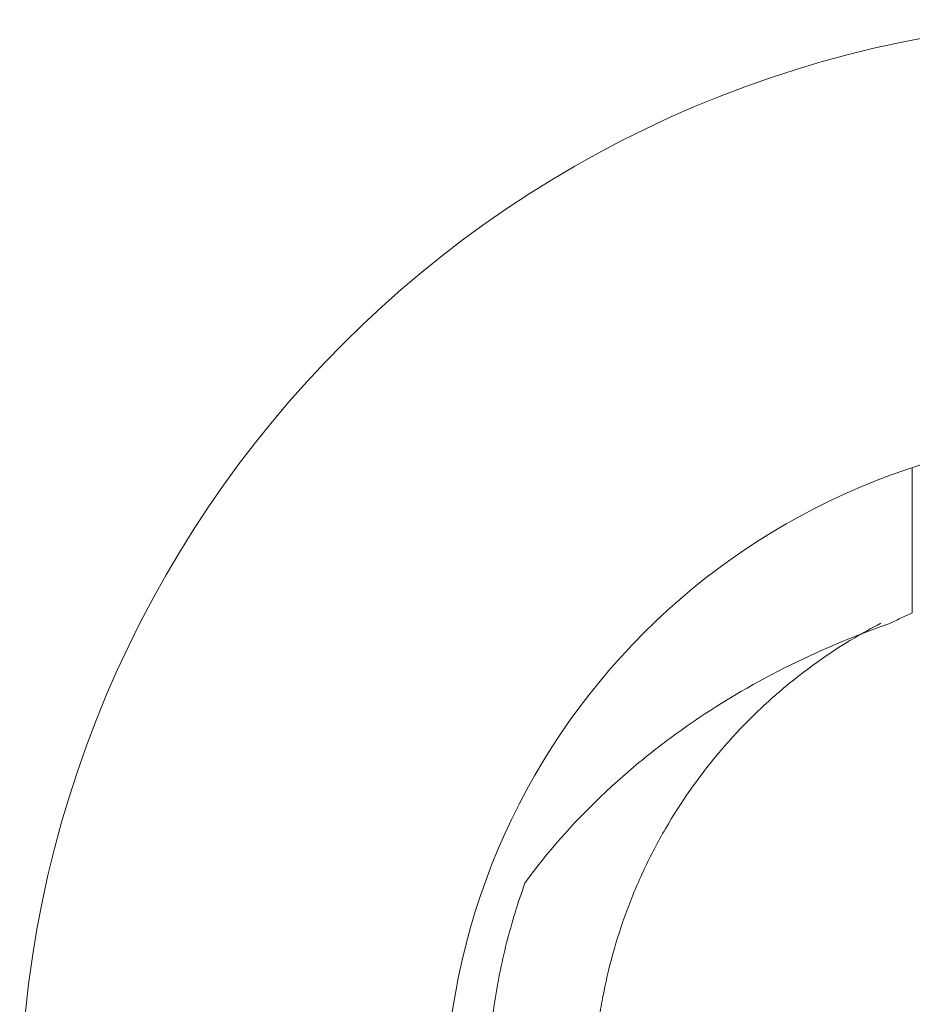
# Model space of a CAD drawing. Header units: millimetres. Extents: x 990 to 1809, y 0 to 562.
# Tile 198 of 256: x 1200.32 to 1202.42, y 493.22 to 495.53. Entities that reach past the tile are written whole.
import ezdxf

# ---------------------------------------------------------------- set-up
doc = ezdxf.new("R2010")
doc.units = ezdxf.units.MM
doc.layers.add('1', color=7, linetype='Continuous', true_color=0xffffff)

msp = doc.modelspace()

# ---------------------------------------------------------------- linework, layer by layer
at = {"layer": '1', "color": 7, "linetype": 'Continuous', "lineweight": 18}
msp.add_line((1202.4205, 494.4777), (1202.4205, 494.1358), dxfattribs=at)
for centre, major_axis in [((1202.9205, 492.932), (-2.6, 0)), ((1202.9205, 492.9582), (1.6, 0))]:
    msp.add_ellipse(centre, major_axis=major_axis, ratio=0.999657, dxfattribs=at)
msp.add_open_spline([(1202.3655, 494.1102), (1202.3745, 494.1146), (1202.3927, 494.1234), (1202.4112, 494.1317), (1202.4205, 494.1358)], degree=3, dxfattribs=at)
for points, knots in [([(1202.3655, 494.1102), (1202.2807, 494.0809), (1202.1987, 494.0463), (1202.0404, 493.9665), (1201.964, 493.9213), (1201.8725, 493.8572), (1201.8543, 493.844), (1201.8186, 493.817), (1201.8011, 493.8032), (1201.7495, 493.7609), (1201.7163, 493.7315), (1201.6205, 493.6396), (1201.5617, 493.5733), (1201.5092, 493.5007)], [0, 0, 0, 0, 0.25, 0.25, 0.5, 0.5, 0.5625, 0.5625, 0.625, 0.625, 0.75, 0.75, 1, 1, 1, 1]), ([(1203.4797, 494.108), (1203.5439, 494.0761), (1203.6044, 494.0391), (1203.6899, 493.9764), (1203.7175, 493.9542), (1203.7576, 493.9192), (1203.7708, 493.9072), (1203.7966, 493.8826), (1203.8093, 493.87), (1203.8713, 493.8057), (1203.9158, 493.7506), (1203.9753, 493.663), (1203.9939, 493.633), (1204.02, 493.5865), (1204.0283, 493.5709), (1204.0444, 493.539), (1204.0522, 493.5229), (1204.089, 493.4416), (1204.1125, 493.3749), (1204.1392, 493.2724), (1204.1467, 493.2378), (1204.1556, 493.1854), (1204.1583, 493.1678), (1204.1628, 493.1324), (1204.1646, 493.1146), (1204.1721, 493.0257), (1204.1719, 492.955), (1204.1627, 492.8495), (1204.1582, 492.8144), (1204.149, 492.762), (1204.1456, 492.7446), (1204.138, 492.7097), (1204.1338, 492.6923), (1204.111, 492.606), (1204.0872, 492.5395), (1204.0432, 492.4432), (1204.0271, 492.4116), (1204.0009, 492.3653), (1203.9918, 492.3499), (1203.973, 492.3196), (1203.9632, 492.3046), (1203.9128, 492.231), (1203.8681, 492.1763), (1203.7943, 492.1002), (1203.7686, 492.0759), (1203.7284, 492.0409), (1203.7147, 492.0295), (1203.6867, 492.0073), (1203.6724, 491.9964), (1203.6004, 491.9439), (1203.5398, 491.9073), (1203.4448, 491.8603), (1203.4124, 491.8459), (1203.3627, 491.8264), (1203.346, 491.8203), (1203.3122, 491.8086), (1203.2951, 491.8032), (1203.2096, 491.7778), (1203.1402, 491.7636), (1203.0349, 491.7511), (1202.9995, 491.7484), (1202.9462, 491.7466), (1202.9283, 491.7464), (1202.8925, 491.7467), (1202.8746, 491.7473), (1202.7855, 491.752), (1202.7153, 491.7618), (1202.6118, 491.7852), (1202.5776, 491.7945), (1202.5096, 491.8161), (1202.4758, 491.8285), (1202.377, 491.8695), (1202.3141, 491.9022), (1202.2243, 491.9589), (1202.1951, 491.9791), (1202.1382, 492.0222), (1202.1105, 492.0452), (1202.031, 492.1169), (1201.9827, 492.1687), (1201.9169, 492.2522), (1201.8962, 492.281), (1201.857, 492.3406), (1201.8385, 492.3716), (1201.7875, 492.4657), (1201.7593, 492.5307), (1201.7252, 492.6314), (1201.7152, 492.6655), (1201.6982, 492.7348), (1201.6911, 492.7702), (1201.6745, 492.8759), (1201.6696, 492.9466), (1201.6711, 493.0529), (1201.6731, 493.0884), (1201.6785, 493.1417), (1201.6806, 493.1595), (1201.6857, 493.195), (1201.6886, 493.2126), (1201.7051, 493.3003), (1201.724, 493.3685), (1201.761, 493.4682), (1201.7747, 493.501), (1201.7975, 493.5495), (1201.8055, 493.5656), (1201.8222, 493.5973), (1201.8308, 493.613), (1201.8756, 493.69), (1201.9162, 493.748), (1201.9843, 493.8297), (1202.0083, 493.856), (1202.046, 493.8941), (1202.0589, 493.9065), (1202.0852, 493.9309), (1202.0985, 493.9427), (1202.1664, 494.0004), (1202.2241, 494.0415), (1202.3051, 494.0894), (1202.3254, 494.1007), (1202.3462, 494.1115)], [0, 0, 0, 0, 0.03192, 0.03192, 0.04788, 0.04788, 0.055861, 0.055861, 0.063841, 0.063841, 0.095761, 0.095761, 0.111721, 0.111721, 0.119701, 0.119701, 0.127681, 0.127681, 0.159602, 0.159602, 0.175562, 0.175562, 0.183542, 0.183542, 0.191522, 0.191522, 0.223442, 0.223442, 0.239402, 0.239402, 0.247383, 0.247383, 0.255363, 0.255363, 0.287283, 0.287283, 0.303243, 0.303243, 0.311223, 0.311223, 0.319203, 0.319203, 0.351124, 0.351124, 0.367084, 0.367084, 0.375064, 0.375064, 0.383044, 0.383044, 0.414964, 0.414964, 0.430924, 0.430924, 0.438904, 0.438904, 0.446885, 0.446885, 0.478805, 0.478805, 0.494765, 0.494765, 0.502745, 0.502745, 0.510725, 0.510725, 0.542646, 0.542646, 0.558606, 0.558606, 0.574566, 0.574566, 0.606486, 0.606486, 0.622446, 0.622446, 0.638407, 0.638407, 0.670327, 0.670327, 0.686287, 0.686287, 0.702247, 0.702247, 0.734167, 0.734167, 0.750128, 0.750128, 0.766088, 0.766088, 0.798008, 0.798008, 0.813968, 0.813968, 0.821948, 0.821948, 0.829928, 0.829928, 0.861849, 0.861849, 0.877809, 0.877809, 0.885789, 0.885789, 0.893769, 0.893769, 0.925689, 0.925689, 0.94165, 0.94165, 0.94963, 0.94963, 0.95761, 0.95761, 0.98953, 0.98953, 1, 1, 1, 1]), ([(1201.5092, 493.5007), (1201.4926, 493.4547), (1201.4782, 493.4077), (1201.46, 493.3357), (1201.4545, 493.3115), (1201.4448, 493.263), (1201.4405, 493.2387), (1201.4224, 493.1171), (1201.4175, 493.0191), (1201.4234, 492.8959), (1201.4252, 492.8712), (1201.4301, 492.8218), (1201.4332, 492.7971), (1201.4441, 492.7236), (1201.4633, 492.6271), (1201.4919, 492.5331), (1201.525, 492.4405), (1201.5439, 492.3949), (1201.6077, 492.2601), (1201.6583, 492.1759), (1201.7459, 492.0578), (1201.7771, 492.0198), (1201.8268, 491.9649), (1201.844, 491.9469), (1201.879, 491.9118), (1201.8969, 491.8948), (1201.9882, 491.8122), (1202.067, 491.7538), (1202.1726, 491.6906), (1202.1941, 491.6785), (1202.2378, 491.6552), (1202.2601, 491.644), (1202.3276, 491.6123), (1202.3736, 491.5934), (1202.4205, 491.5768)], [0, 0, 0, 0, 0.0625, 0.0625, 0.09375, 0.09375, 0.125, 0.125, 0.25, 0.25, 0.28125, 0.28125, 0.3125, 0.3125, 0.375, 0.4375, 0.4375, 0.5, 0.5, 0.625, 0.625, 0.6875, 0.6875, 0.71875, 0.71875, 0.75, 0.75, 0.875, 0.875, 0.90625, 0.90625, 0.9375, 0.9375, 1, 1, 1, 1])]:
    msp.add_open_spline(points, degree=3, knots=knots, dxfattribs=at)

doc.saveas('drawing.dxf')
